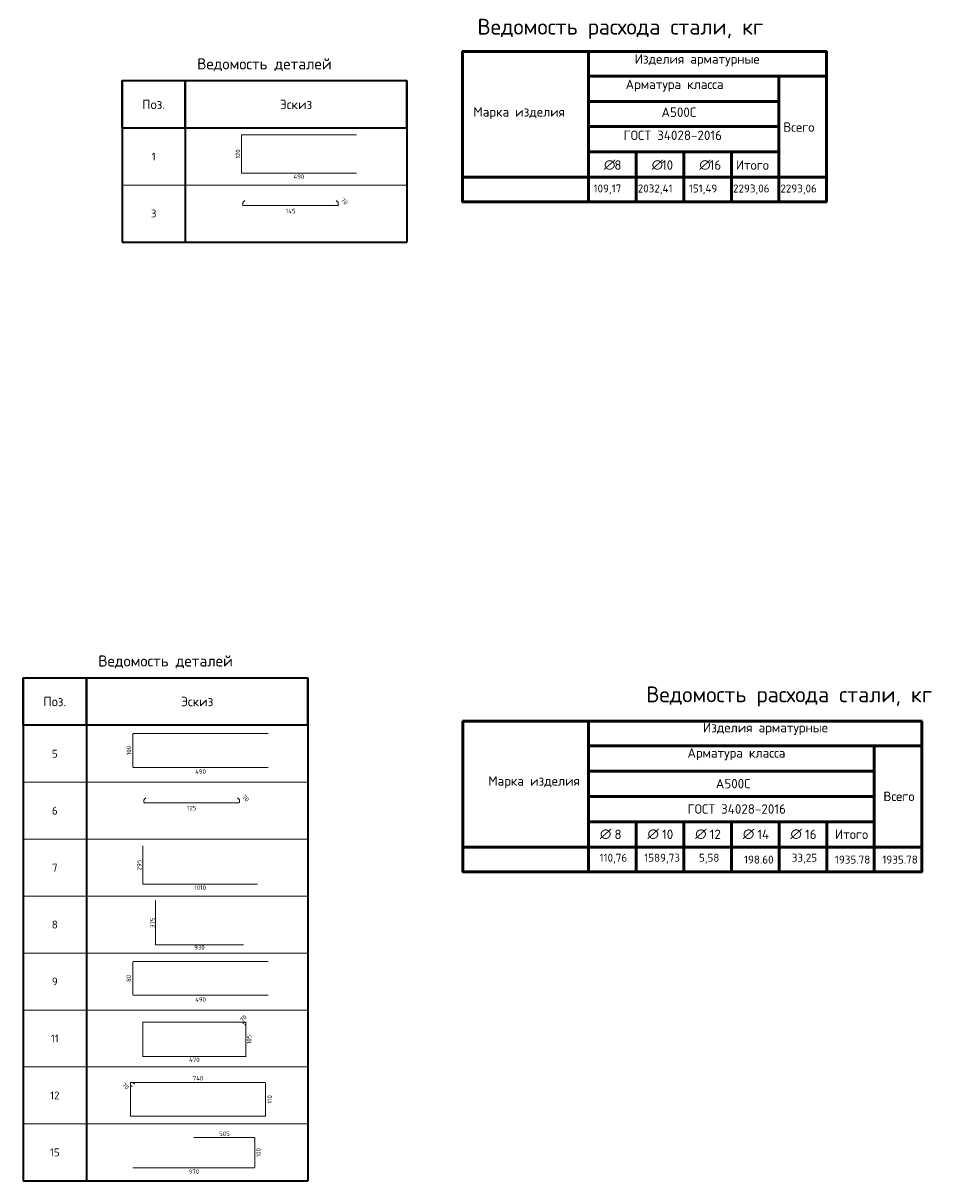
# Model space of a CAD drawing. Header units: millimetres. Extents: x 19870 to 35112, y 53280 to 64256.
# Tile 4 of 4: x 26346 to 35112, y 53280 to 64256. Entities that reach past the tile are written whole.
import ezdxf

# ---------------------------------------------------------------- set-up
doc = ezdxf.new("R2010")
doc.units = ezdxf.units.MM
doc.layers.add('Standard', color=7, linetype='Continuous', lineweight=25)
doc.layers.add('Экспликация_ описание', color=7, linetype='Continuous', lineweight=13)
doc.styles.add('ISOCPEUR', font='ISOCPEUR')

msp = doc.modelspace()

# ---------------------------------------------------------------- linework, layer by layer
at = {"layer": 'Standard', "color": 7, "linetype": 'Continuous', "lineweight": 35, "transparency": 33554687}
for p, q in [((27283, 63711), (29983, 63711)), ((27283, 63261), (27283, 63711)), ((27283, 63711), (27283, 62721)), ((27883, 63261), (27883, 63711)), ((27883, 63711), (27883, 62721)), ((29983, 63261), (29983, 63711)), ((29983, 63711), (29983, 62721)), ((29983, 63261), (27283, 63261)), ((27283, 63171), (27283, 62181)), ((27883, 63171), (27883, 62181)), ((29983, 63171), (29983, 62181)), ((27283, 62181), (29983, 62181)), ((26346, 58050), (29046, 58050)), ((26346, 57600), (26346, 58050)), ((26346, 58050), (26346, 57060)), ((26946, 57600), (26946, 58050)), ((26946, 58050), (26946, 57060)), ((29046, 57600), (29046, 58050)), ((29046, 58050), (29046, 57060)), ((29046, 57600), (26346, 57600)), ((26346, 57510), (26346, 56520)), ((26946, 57510), (26946, 56520)), ((29046, 57510), (29046, 56520)), ((26346, 56970), (26346, 55980)), ((26946, 56970), (26946, 55980)), ((29046, 56970), (29046, 55980)), ((26346, 56430), (26346, 55440)), ((26946, 56430), (26946, 55440)), ((29046, 56430), (29046, 55440)), ((26346, 55890), (26346, 54900)), ((26946, 55890), (26946, 54900)), ((29046, 55890), (29046, 54900)), ((26346, 55350), (26346, 54360)), ((26946, 55350), (26946, 54360)), ((29046, 55350), (29046, 54360)), ((26346, 54810), (26346, 53820)), ((26946, 54810), (26946, 53820)), ((29046, 54810), (29046, 53820)), ((26346, 54270), (26346, 53280)), ((26946, 54270), (26946, 53280)), ((29046, 54270), (29046, 53280)), ((26346, 53280), (29046, 53280))]:
    msp.add_line(p, q, dxfattribs=at)
at = {"layer": 'Standard', "color": 4, "linetype": 'Continuous', "lineweight": 18, "transparency": 33554687}
for p, q in [((28415, 62839), (28415, 63193)), ((28420, 63198), (29505, 63198)), ((29505, 62834), (28420, 62834)), ((27387, 57206), (27387, 57515)), ((27393, 57521), (28670, 57521)), ((28670, 57200), (27393, 57200)), ((27479, 56099), (27479, 56457)), ((28568, 56093), (27484, 56093)), ((27599, 55523), (27599, 55938)), ((28435, 55519), (27602, 55519)), ((27387, 55046), (27387, 55355)), ((27393, 55361), (28670, 55361)), ((28670, 55040), (27393, 55040))]:
    msp.add_line(p, q, dxfattribs=at)
at = {"layer": 'Standard', "color": 7, "linetype": 'Continuous', "lineweight": 13, "transparency": 33554687}
for p, q in [((27283, 62721), (29983, 62721)), ((27283, 62181), (29983, 62181)), ((26346, 57060), (29046, 57060)), ((26346, 56520), (29046, 56520)), ((26346, 55980), (29046, 55980)), ((26346, 55440), (29046, 55440)), ((26346, 54900), (29046, 54900)), ((26346, 54360), (29046, 54360)), ((26346, 53820), (29046, 53820)), ((26346, 53280), (29046, 53280))]:
    msp.add_line(p, q, dxfattribs=at)
at = {"layer": 'Standard', "color": 40, "linetype": 'Continuous', "lineweight": 18, "transparency": 33554687}
for p, q in [((28429, 62557), (28447, 62574)), ((29314, 62574), (29332, 62557)), ((28428, 62530), (28428, 62553)), ((29328, 62526), (28433, 62526)), ((29333, 62553), (29333, 62530)), ((27491, 56870), (27491, 56892)), ((27493, 56896), (27510, 56913)), ((28392, 56865), (27496, 56865)), ((28378, 56913), (28395, 56896)), ((28397, 56892), (28397, 56870)), ((27481, 54462), (27481, 54781)), ((27484, 54784), (28455, 54784)), ((28429, 54773), (28440, 54783)), ((28442, 54784), (28455, 54784)), ((28458, 54781), (28458, 54462)), ((28458, 54781), (28458, 54768)), ((28457, 54766), (28447, 54755)), ((28455, 54458), (27484, 54458)), ((27362, 54191), (27362, 54209)), ((27362, 53897), (27362, 54209)), ((27378, 54174), (27364, 54188)), ((27366, 54213), (28638, 54213)), ((27366, 54213), (27384, 54213)), ((27387, 54212), (27401, 54198)), ((28643, 54208), (28643, 53897)), ((28638, 53893), (27367, 53893))]:
    msp.add_line(p, q, dxfattribs=at)
at = {"layer": 'Standard', "color": 34, "linetype": 'Continuous', "lineweight": 18, "transparency": 33554687}
for p, q in [((27965, 53692), (28536, 53692)), ((28543, 53685), (28543, 53409)), ((28536, 53403), (27387, 53403))]:
    msp.add_line(p, q, dxfattribs=at)
at = {"layer": 'Standard', "color": 4, "linetype": 'Continuous', "lineweight": 18, "transparency": 33554687}
for centre, radius, start, end in [((28420, 63193), 5.01, 90, 180), ((28420, 62839), 5.01, 180, 270), ((27393, 57515), 5.91, 90, 180), ((27393, 57206), 5.91, 180, 270), ((27484, 56099), 5.01, 180, 270), ((27602, 55523), 3.85, 180, 270), ((27393, 55355), 5.91, 90, 180), ((27393, 55046), 5.91, 180, 270)]:
    msp.add_arc(centre, radius, start, end, dxfattribs=at)
at = {"layer": 'Standard', "color": 40, "linetype": 'Continuous', "lineweight": 18, "transparency": 33554687}
for centre, radius, start, end in [((28433, 62553), 4.8, 135, 180), ((28433, 62530), 4.8, 180, 270), ((29328, 62530), 4.8, 270, 0), ((29328, 62553), 4.8, 0, 45), ((27496, 56892), 4.8, 135, 180), ((27496, 56870), 4.8, 180, 270), ((28392, 56870), 4.8, 270, 0), ((28392, 56892), 4.8, 0, 45), ((27484, 54781), 3.6, 90, 180), ((28442, 54781), 2.88, 90, 135), ((28455, 54781), 2.88, 0, 90), ((28455, 54781), 2.88, 0, 90), ((28455, 54768), 2.88, 315, 0), ((27484, 54462), 3.6, 180, 270), ((28455, 54462), 3.6, 270, 0), ((27366, 54209), 3.82, 90, 180), ((27366, 54209), 3.82, 90, 180), ((27366, 54191), 3.82, 180, 225), ((27384, 54209), 3.82, 45, 90), ((28638, 54208), 4.77, 0, 90), ((27367, 53897), 4.77, 180, 270), ((28638, 53897), 4.77, 270, 0)]:
    msp.add_arc(centre, radius, start, end, dxfattribs=at)
at = {"layer": 'Standard', "color": 34, "linetype": 'Continuous', "lineweight": 18, "transparency": 33554687}
for centre, start, end in [((28536, 53685), 0, 90), ((28536, 53409), 270, 0)]:
    msp.add_arc(centre, 6.38, start, end, dxfattribs=at)
at = {"layer": 'Экспликация_ описание', "color": 7, "linetype": 'Continuous', "lineweight": 50, "transparency": 33554687}
for p, q in [((30512, 63991), (30512, 62559)), ((31705, 63995), (31705, 63751)), ((31705, 63995), (31705, 62791)), ((33960, 63991), (33960, 62559)), ((30509, 63988), (33964, 63988)), ((31701, 63755), (33511, 63755)), ((31701, 63755), (33956, 63755)), ((31705, 63759), (31705, 63511)), ((33506, 63755), (33956, 63755)), ((33510, 63759), (33510, 62791)), ((31701, 63515), (33511, 63515)), ((31701, 63035), (32158, 63035)), ((31705, 63039), (31705, 62791)), ((32153, 63035), (32610, 63035)), ((32157, 63039), (32157, 62791)), ((32604, 63035), (33061, 63035)), ((32608, 63039), (32608, 62791)), ((31709, 62795), (30505, 62795)), ((31701, 62795), (32157, 62795)), ((31701, 62795), (32158, 62795)), ((31705, 62799), (31705, 62555)), ((31705, 62796), (31705, 62555)), ((32153, 62795), (32608, 62795)), ((32153, 62795), (32610, 62795)), ((32157, 62799), (32157, 62555)), ((32604, 62795), (33060, 62795)), ((32604, 62795), (33061, 62795)), ((32608, 62799), (32608, 62555)), ((33056, 62795), (33510, 62795)), ((33060, 62799), (33060, 62555)), ((33506, 62795), (33960, 62795)), ((33506, 62795), (33956, 62795)), ((33510, 62799), (33510, 62555)), ((30509, 62561), (33964, 62561)), ((30510, 57637), (34868, 57637)), ((30513, 57640), (30513, 56208)), ((31706, 57644), (31706, 57400)), ((31706, 57644), (31706, 56440)), ((34864, 57640), (34864, 56208)), ((31706, 57408), (31706, 57160)), ((34414, 57408), (34414, 56440)), ((31702, 57404), (34415, 57404)), ((31702, 57404), (34860, 57404)), ((34410, 57404), (34860, 57404)), ((31702, 57164), (34415, 57164)), ((31702, 56684), (32159, 56684)), ((31706, 56688), (31706, 56440)), ((32154, 56684), (32610, 56684)), ((32158, 56688), (32158, 56440)), ((32605, 56684), (33062, 56684)), ((32609, 56688), (32609, 56440)), ((33057, 56684), (33514, 56684)), ((33061, 56688), (33061, 56440)), ((33508, 56684), (33965, 56684)), ((33512, 56688), (33512, 56440)), ((31710, 56444), (30506, 56444)), ((31702, 56444), (32158, 56444)), ((31702, 56444), (32159, 56444)), ((31706, 56448), (31706, 56204)), ((31706, 56445), (31706, 56204)), ((32154, 56444), (32609, 56444)), ((32154, 56444), (32610, 56444)), ((32158, 56448), (32158, 56204)), ((32605, 56444), (33061, 56444)), ((32605, 56444), (33062, 56444)), ((32609, 56448), (32609, 56204)), ((33057, 56444), (33512, 56444)), ((33057, 56444), (33514, 56444)), ((33061, 56448), (33061, 56204)), ((33508, 56444), (33964, 56444)), ((33508, 56444), (33965, 56444)), ((33512, 56448), (33512, 56204)), ((33960, 56444), (34414, 56444)), ((33964, 56448), (33964, 56204)), ((34410, 56444), (34864, 56444)), ((34410, 56444), (34860, 56444)), ((34414, 56448), (34414, 56204)), ((30510, 56210), (34868, 56210))]:
    msp.add_line(p, q, dxfattribs=at)
at = {"layer": 'Экспликация_ описание', "color": 7, "linetype": 'Continuous', "lineweight": 25, "transparency": 33554687}
for p, q in [((33956, 63995), (33956, 63751)), ((33956, 63759), (33956, 62791)), ((34860, 57644), (34860, 57400)), ((34860, 57408), (34860, 56440))]:
    msp.add_line(p, q, dxfattribs=at)
at = {"layer": 'Экспликация_ описание', "color": 7, "linetype": 'Continuous', "lineweight": 35, "transparency": 33554687}
for p, q in [((33510, 63759), (33510, 63511)), ((32157, 63039), (32157, 62791)), ((32608, 63039), (32608, 62791)), ((33060, 63039), (33060, 62791)), ((31709, 62795), (30505, 62795)), ((34414, 57408), (34414, 57160)), ((32158, 56688), (32158, 56440)), ((32609, 56688), (32609, 56440)), ((33061, 56688), (33061, 56440)), ((33512, 56688), (33512, 56440)), ((33964, 56688), (33964, 56440)), ((31710, 56444), (30506, 56444))]:
    msp.add_line(p, q, dxfattribs=at)
at = {"layer": 'Экспликация_ описание', "color": 7, "linetype": 'Continuous', "lineweight": 50, "transparency": 33554687}
for points in [[(31705, 63515), (31705, 63275), (33510, 63275), (33510, 63515), (31705, 63515)], [(31705, 63275), (31705, 63035), (33510, 63035), (33510, 63275), (31705, 63275)], [(33060, 63035), (33060, 62795), (33510, 62795), (33510, 63035), (33060, 63035)], [(31706, 57164), (31706, 56924), (34414, 56924), (34414, 57164), (31706, 57164)], [(31706, 56924), (31706, 56684), (34414, 56684), (34414, 56924), (31706, 56924)], [(33964, 56684), (33964, 56444), (34414, 56444), (34414, 56684), (33964, 56684)]]:
    msp.add_lwpolyline(points, close=True, dxfattribs=at)

# ---------------------------------------------------------------- texts
at = {"layer": 'Standard', "color": 7, "linetype": 'Continuous', "lineweight": 35, "transparency": 33554687, "style": 'ISOCPEUR'}
for s, insert, char_height, width, attachment_point in [('\\A1;{\\fISOCPEUR|i0|b0;\\H105.000000;\\W1.000000;\\C7;Ведомость деталей}\\P', (28633, 63801), 31.5, 1353.67, 8), ('\\A1;{\\fISOCPEUR|i0|b0;\\H90.000000;\\W1.000000;\\C7;Поз.}\\P', (27583, 63486), 27, 262.1, 5), ('\\A1;{\\fISOCPEUR|i0|b0;\\H90.000000;\\W1.000000;\\C7;Эскиз}\\P', (28933, 63486), 27, 353.03, 5), ('\\A1;{\\fISOCPEUR|i0|b0;\\H75.000000;\\W1.000000;\\C7;1}\\P', (27583, 62991), 22.5, 58.33, 5), ('\\A1;{\\fISOCPEUR|i0|b0;\\H75.000000;\\W1.000000;\\C7;3}\\P', (27583, 62451), 22.5, 81.67, 5), ('\\A1;{\\fISOCPEUR|i0|b0;\\H105.000000;\\W1.000000;\\C7;Ведомость деталей}\\P', (27696, 58140), 31.5, 1353.67, 8), ('\\A1;{\\fISOCPEUR|i0|b0;\\H90.000000;\\W1.000000;\\C7;Поз.}\\P', (26646, 57825), 27, 262.1, 5), ('\\A1;{\\fISOCPEUR|i0|b0;\\H90.000000;\\W1.000000;\\C7;Эскиз}\\P', (27996, 57825), 27, 353.03, 5), ('\\A1;{\\fISOCPEUR|i0|b0;\\H75.000000;\\W1.000000;\\C7;5}\\P', (26646, 57330), 22.5, 81.67, 5), ('\\A1;{\\fISOCPEUR|i0|b0;\\H75.000000;\\W1.000000;\\C7;6}\\P', (26646, 56790), 22.5, 81.67, 5), ('\\A1;{\\fISOCPEUR|i0|b0;\\H75.000000;\\W1.000000;\\C7;7}\\P', (26646, 56250), 22.5, 81.67, 5), ('\\A1;{\\fISOCPEUR|i0|b0;\\H75.000000;\\W1.000000;\\C7;8}\\P', (26646, 55710), 22.5, 81.67, 5), ('\\A1;{\\fISOCPEUR|i0|b0;\\H75.000000;\\W1.000000;\\C7;9}\\P', (26646, 55170), 22.5, 81.67, 5), ('\\A1;{\\fISOCPEUR|i0|b0;\\H75.000000;\\W1.000000;\\C7;11}\\P', (26646, 54630), 22.5, 98.44, 5), ('\\A1;{\\fISOCPEUR|i0|b0;\\H75.000000;\\W1.000000;\\C7;12}\\P', (26646, 54090), 22.5, 118.12, 5), ('\\A1;{\\fISOCPEUR|i0|b0;\\H75.000000;\\W1.000000;\\C7;15}\\P', (26646, 53550), 22.5, 118.12, 5)]:
    msp.add_mtext(s, dxfattribs=dict(at, insert=insert, char_height=char_height, width=width, attachment_point=attachment_point))
at = {"layer": 'Standard', "color": 7, "linetype": 'Continuous', "lineweight": 25, "transparency": 33554687, "char_height": 42, "attachment_point": 5, "style": 'ISOCPEUR'}
for s, insert, width, rotation in [('\\A1;{\\fISOCPEUR|i0|b0;\\H42.000000;\\W1.000000;\\C7;120}\\P', (28382, 63016), 97.15, 90), ('\\A1;{\\fISOCPEUR|i0|b0;\\H42.000000;\\W1.000000;\\C7;70}\\P', (29391, 62568), 77.18, 315), ('\\A1;{\\fISOCPEUR|i0|b0;\\H42.000000;\\W1.000000;\\C7;100}\\P', (27347, 57360), 97.15, 90), ('\\A1;{\\fISOCPEUR|i0|b0;\\H42.000000;\\W1.000000;\\C7;70}\\P', (28455, 56907), 77.18, 315), ('\\A1;{\\fISOCPEUR|i0|b0;\\H42.000000;\\W1.000000;\\C7;295}\\P', (27445, 56275), 107.37, 90), ('\\A1;{\\fISOCPEUR|i0|b0;\\H42.000000;\\W1.000000;\\C7;375}\\P', (27573, 55728), 107.37, 90), ('\\A1;{\\fISOCPEUR|i0|b0;\\H42.000000;\\W1.000000;\\C7;80}\\P', (27347, 55200), 77.17, 90), ('\\A1;{\\fISOCPEUR|i0|b0;\\H42.000000;\\W1.000000;\\C7;70}\\P', (28433, 54819), 77.18, 45), ('\\A1;{\\fISOCPEUR|i0|b0;\\H42.000000;\\W1.000000;\\C7;105}\\P', (28488, 54621), 97.15, 90), ('\\A1;{\\fISOCPEUR|i0|b0;\\H42.000000;\\W1.000000;\\C7;70}\\P', (27316, 54179), 77.18, 315), ('\\A1;{\\fISOCPEUR|i0|b0;\\H42.000000;\\W1.000000;\\C7;110}\\P', (28683, 54053), 86.92, 90), ('\\A1;{\\fISOCPEUR|i0|b0;\\H42.000000;\\W1.000000;\\C7;100}\\P', (28578, 53547), 97.15, 90)]:
    msp.add_mtext(s, dxfattribs=dict(at, insert=insert, width=width, rotation=rotation))
for s, insert, width in [('\\A1;{\\fISOCPEUR|i0|b0;\\H42.000000;\\W1.000000;\\C7;490}\\P', (28960, 62801), 111.65), ('\\A1;{\\fISOCPEUR|i0|b0;\\H42.000000;\\W1.000000;\\C7;145}\\P', (28881, 62475), 101.5), ('\\A1;{\\fISOCPEUR|i0|b0;\\H42.000000;\\W1.000000;\\C7;490}\\P', (28028, 57160), 111.65), ('\\A1;{\\fISOCPEUR|i0|b0;\\H42.000000;\\W1.000000;\\C7;125}\\P', (27944, 56814), 97.15), ('\\A1;{\\fISOCPEUR|i0|b0;\\H42.000000;\\W1.000000;\\C7;1010}\\P', (28024, 56060), 117.6), ('\\A1;{\\fISOCPEUR|i0|b0;\\H42.000000;\\W1.000000;\\C7;930}\\P', (28017, 55493), 107.37), ('\\A1;{\\fISOCPEUR|i0|b0;\\H42.000000;\\W1.000000;\\C7;490}\\P', (28028, 55000), 111.65), ('\\A1;{\\fISOCPEUR|i0|b0;\\H42.000000;\\W1.000000;\\C7;470}\\P', (27969, 54428), 111.65), ('\\A1;{\\fISOCPEUR|i0|b0;\\H42.000000;\\W1.000000;\\C7;740}\\P', (28003, 54253), 111.65), ('\\A1;{\\fISOCPEUR|i0|b0;\\H42.000000;\\W1.000000;\\C7;505}\\P', (28254, 53727), 107.37), ('\\A1;{\\fISOCPEUR|i0|b0;\\H42.000000;\\W1.000000;\\C7;970}\\P', (27965, 53367), 107.37)]:
    msp.add_mtext(s, dxfattribs=dict(at, insert=insert, width=width))
at = {"layer": 'Экспликация_ описание', "color": 7, "linetype": 'Continuous', "lineweight": 35, "transparency": 33554687, "attachment_point": 7, "style": 'ISOCPEUR'}
for s, insert, char_height, width in [('\\A1;{\\fISOCPEUR|i0|b0;\\H149.723135;\\W1.000000;\\C7;Ведомость расхода стали, кг}\\P', (30652, 64107), 149.72, 2896.36), ('\\A1;{\\fISOCPEUR|i0|b0;\\H89.693051;\\W1.000000;\\C7;Изделия арматурные}\\P', (32143, 63847), 89.69, 1223.64), ('\\A1;{\\fISOCPEUR|i0|b0;\\H89.693051;\\W1.000000;\\C7;Арматура класса}\\P', (32057, 63607), 89.69, 1039.65), ('\\A1;{\\fISOCPEUR|i0|b0;\\H89.693051;\\W1.000000;\\C7;Марка изделия}\\P', (30614, 63346), 89.69, 882.54), ('\\A1;{\\fISOCPEUR|i0|b0;\\H89.693051;\\W1.000000;\\C7;А500С}\\P', (32397, 63367), 89.69, 374.41), ('\\A1;{\\fISOCPEUR|i0|b0;\\H89.693051;\\W1.000000;\\C7;ГОСТ 34028-2016}\\P', (32038, 63148), 89.69, 984.98), ('\\A1;{\\fISOCPEUR|i0|b0;\\H89.693051;\\W1.000000;\\C7;Всего}\\P', (33552, 63226), 89.69, 356.35), ('\\A1;{\\fISOCPEUR|i0|b0;\\H89.693051;\\W1.000000;\\C7;∅}\\P', (31852, 62866), 89.69, 117.42), ('\\A1;{\\fISOCPEUR|i0|b0;\\H89.693051;\\W1.000000;\\C7; 8}\\P', (31893, 62866), 89.69, 155.47), ('\\A1;{\\fISOCPEUR|i0|b0;\\H89.693051;\\W1.000000;\\C7;∅}\\P', (32304, 62866), 89.69, 117.42), ('\\A1;{\\fISOCPEUR|i0|b0;\\H89.693051;\\W1.000000;\\C7; 10}\\P', (32344, 62866), 89.69, 198.14), ('\\A1;{\\fISOCPEUR|i0|b0;\\H89.693051;\\W1.000000;\\C7;∅}\\P', (32755, 62866), 89.69, 117.42), ('\\A1;{\\fISOCPEUR|i0|b0;\\H89.693051;\\W1.000000;\\C7; 16}\\P', (32796, 62866), 89.69, 198.14), ('\\A1;{\\fISOCPEUR|i0|b0;\\H89.693051;\\W1.000000;\\C7;Итого}\\P', (33101, 62866), 89.69, 383.44), ('\\A1;{\\fISOCPEUR|i0|b0;\\H75.893051;\\W1.000000;\\C7;109,17}\\P', (31753, 62633), 75.89, 294.16), ('\\A1;{\\fISOCPEUR|i0|b0;\\H75.893051;\\W1.000000;\\C7;2032,41}\\P', (32172, 62633), 75.89, 372.54), ('\\A1;{\\fISOCPEUR|i0|b0;\\H75.893051;\\W1.000000;\\C7;151,49}\\P', (32656, 62633), 75.89, 301.88), ('\\A1;{\\fISOCPEUR|i0|b0;\\H75.893051;\\W1.000000;\\C7;2293,06}\\P', (33075, 62633), 75.89, 381.66), ('\\A1;{\\fISOCPEUR|i0|b0;\\H75.893051;\\W1.000000;\\C7;2293,06}\\P', (33524, 62633), 75.89, 381.66), ('\\A1;{\\fISOCPEUR|i0|b0;\\H149.723135;\\W1.000000;\\C7;Ведомость расхода стали, кг}\\P', (32252, 57777), 149.72, 2896.36), ('\\A1;{\\fISOCPEUR|i0|b0;\\H89.693051;\\W1.000000;\\C7;Изделия арматурные}\\P', (32790, 57508), 89.69, 1223.64), ('\\A1;{\\fISOCPEUR|i0|b0;\\H89.693051;\\W1.000000;\\C7;Арматура класса}\\P', (32643, 57268), 89.69, 1039.65), ('\\A1;{\\fISOCPEUR|i0|b0;\\H89.693051;\\W1.000000;\\C7;Марка изделия}\\P', (30755, 57002), 89.69, 882.54), ('\\A1;{\\fISOCPEUR|i0|b0;\\H89.693051;\\W1.000000;\\C7;А500С}\\P', (32912, 57001), 89.69, 374.41), ('\\A1;{\\fISOCPEUR|i0|b0;\\H89.693051;\\W1.000000;\\C7;ГОСТ 34028-2016}\\P', (32644, 56761), 89.69, 984.98), ('\\A1;{\\fISOCPEUR|i0|b0;\\H89.693051;\\W1.000000;\\C7;Всего}\\P', (34501, 56881), 89.69, 356.35), ('\\A1;{\\fISOCPEUR|i0|b0;\\H89.693051;\\W1.000000;\\C7;∅}\\P', (31813, 56521), 89.69, 117.42), ('\\A1;{\\fISOCPEUR|i0|b0;\\H89.693051;\\W1.000000;\\C7; 8}\\P', (31894, 56521), 89.69, 155.47), ('\\A1;{\\fISOCPEUR|i0|b0;\\H89.693051;\\W1.000000;\\C7;∅}\\P', (32264, 56521), 89.69, 117.42), ('\\A1;{\\fISOCPEUR|i0|b0;\\H89.693051;\\W1.000000;\\C7; 10}\\P', (32345, 56521), 89.69, 198.14), ('\\A1;{\\fISOCPEUR|i0|b0;\\H89.693051;\\W1.000000;\\C7;∅}\\P', (32716, 56521), 89.69, 117.42), ('\\A1;{\\fISOCPEUR|i0|b0;\\H89.693051;\\W1.000000;\\C7; 12}\\P', (32797, 56521), 89.69, 198.14), ('\\A1;{\\fISOCPEUR|i0|b0;\\H89.693051;\\W1.000000;\\C7;∅}\\P', (33168, 56521), 89.69, 117.42), ('\\A1;{\\fISOCPEUR|i0|b0;\\H89.693051;\\W1.000000;\\C7; 14}\\P', (33248, 56521), 89.69, 207.46), ('\\A1;{\\fISOCPEUR|i0|b0;\\H89.693051;\\W1.000000;\\C7;∅}\\P', (33619, 56521), 89.69, 117.42), ('\\A1;{\\fISOCPEUR|i0|b0;\\H89.693051;\\W1.000000;\\C7; 16}\\P', (33700, 56521), 89.69, 198.14), ('\\A1;{\\fISOCPEUR|i0|b0;\\H89.693051;\\W1.000000;\\C7;Итого}\\P', (34041, 56521), 89.69, 383.44), ('\\A1;{\\fISOCPEUR|i0|b0;\\H75.893051;\\W1.000000;\\C7;110,76}\\P', (31810, 56288), 75.89, 294.16), ('\\A1;{\\fISOCPEUR|i0|b0;\\H75.893051;\\W1.000000;\\C7;1589,73}\\P', (32233, 56288), 75.89, 364.89), ('\\A1;{\\fISOCPEUR|i0|b0;\\H75.893051;\\W1.000000;\\C7;5,58}\\P', (32752, 56288), 75.89, 221.02), ('\\A1;{\\fISOCPEUR|i0|b0;\\H75.893051;\\W1.000000;\\C7;198.60}\\P', (33179, 56288), 75.89, 307.37), ('\\A1;{\\fISOCPEUR|i0|b0;\\H75.893051;\\W1.000000;\\C7;33,25}\\P', (33632, 56288), 75.89, 274.74), ('\\A1;{\\fISOCPEUR|i0|b0;\\H75.893051;\\W1.000000;\\C7;1935.78}\\P', (34041, 56288), 75.89, 361.06), ('\\A1;{\\fISOCPEUR|i0|b0;\\H75.893051;\\W1.000000;\\C7;1935.78}\\P', (34491, 56288), 75.89, 361.06)]:
    msp.add_mtext(s, dxfattribs=dict(at, insert=insert, char_height=char_height, width=width))

doc.saveas('drawing.dxf')
